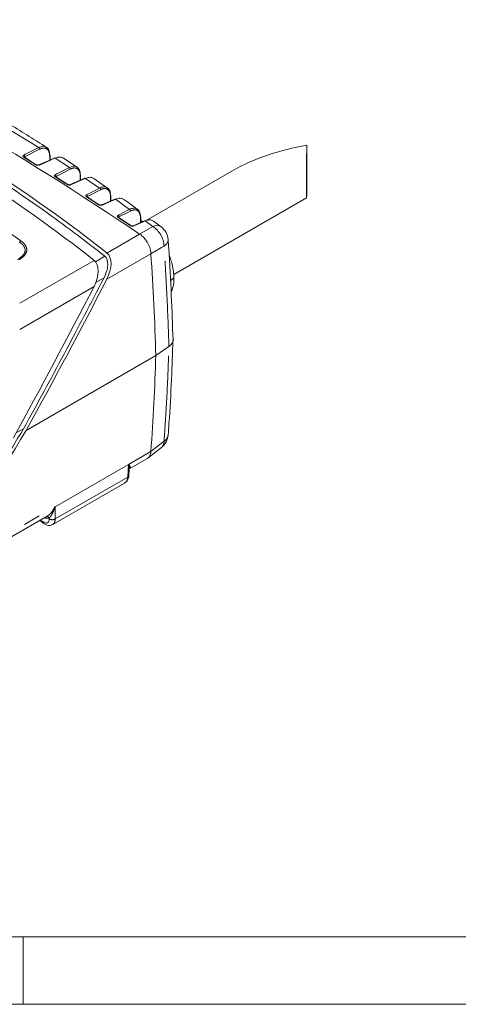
# Model space of a CAD drawing. Header units: millimetres. Extents: x 5 to 415, y 5 to 292.
# Tile 32 of 57: x 210 to 242, y 5 to 78. Entities that reach past the tile are written whole.
import ezdxf

# ---------------------------------------------------------------- set-up
doc = ezdxf.new("R2010")
doc.units = ezdxf.units.MM
doc.linetypes.add('PHANTOM', pattern=[12.7, 6.35, -1.27, 1.27, -1.27, 1.27, -1.27])

msp = doc.modelspace()

# ---------------------------------------------------------------- linework, layer by layer
at = {"color": 8, "linetype": 'PHANTOM', "lineweight": 0}
for p, q in [((211.156, 68.585), (206.354, 71.496)), ((211.221, 68.462), (210.104, 67.886)), ((210.104, 67.886), (210.104, 67.849)), ((211.969, 67.649), (211.969, 67.951)), ((213.428, 67.106), (212.377, 67.798)), ((213.492, 66.983), (212.438, 66.439)), ((212.438, 66.439), (212.438, 66.4)), ((214.241, 66.155), (214.24, 66.474)), ((215.676, 65.575), (214.631, 66.295)), ((215.739, 65.454), (214.771, 64.954)), ((214.771, 64.954), (214.771, 64.912)), ((216.487, 64.612), (216.486, 64.946)), ((217.899, 63.994), (216.859, 64.743)), ((217.961, 63.873), (217.105, 63.43)), ((217.105, 63.43), (217.105, 63.385)), ((218.709, 63.019), (218.708, 63.367)), ((219.622, 62.72), (219.06, 63.14)), ((216.214, 60.756), (218.641, 62.157)), ((219.48, 60.701), (216.212, 58.814)), ((215.264, 60.208), (204.803, 54.169)), ((215.373, 60.098), (216.05, 60.527)), ((215.411, 58.602), (216.004, 58.915)), ((220.939, 58.68), (221.192, 58.903)), ((215.262, 58.266), (206.323, 53.105)), ((217.829, 45.067), (219.48, 46.02)), ((217.819, 45.058), (212.373, 41.914)), ((212.374, 41.921), (217.819, 45.065)), ((217.76, 44.125), (217.819, 45.058)), ((212.376, 41.017), (217.76, 44.125)), ((203.499, 36.794), (212.363, 41.912)), ((212.373, 41.914), (212.376, 41.017)), ((211.294, 40.937), (211.5, 40.796)), ((211.934, 41.028), (211.934, 41.082))]:
    msp.add_line(p, q, dxfattribs=at)
at = {"color": 7, "linetype": 'Continuous', "lineweight": 15}
for p, q in [((231.048, 65.201), (231.048, 68.751)), ((211.996, 67.66), (211.996, 67.991)), ((210.978, 67.311), (210.088, 67.859)), ((212.328, 67.806), (211.163, 67.295)), ((213.998, 67.115), (212.985, 67.794)), ((214.267, 66.166), (214.267, 66.514)), ((225.6, 66.903), (219.119, 63.161)), ((213.313, 65.846), (212.423, 66.409)), ((214.581, 66.304), (213.497, 65.829)), ((216.251, 65.579), (215.242, 66.28)), ((215.647, 64.343), (214.757, 64.921)), ((216.808, 64.752), (215.83, 64.324)), ((216.514, 64.623), (216.513, 64.986)), ((221.183, 59.157), (231.036, 64.845)), ((217.982, 62.802), (217.092, 63.394)), ((219.009, 63.15), (218.164, 62.781)), ((218.734, 63.18), (218.863, 63.101)), ((218.736, 63.031), (218.735, 63.407)), ((220.243, 62.7), (219.683, 63.111)), ((218.641, 62.157), (218.644, 62.155)), ((219.48, 60.705), (219.48, 60.701)), ((220.82, 53.816), (219.849, 53.148)), ((219.849, 53.148), (210.224, 47.591)), ((209.477, 47.421), (210.024, 47.707)), ((219.271, 45.557), (220.26, 46.33)), ((217.87, 44.733), (219.226, 45.516)), ((219.48, 46.02), (219.48, 46.017)), ((217.847, 44.237), (217.878, 44.726)), ((212.194, 40.601), (217.529, 43.681)), ((202.657, 35.951), (211.79, 41.224)), ((211.226, 40.898), (211.559, 40.669))]:
    msp.add_line(p, q, dxfattribs=at)
at = {"color": 7, "linetype": 'Continuous', "lineweight": 0}
for p, q in [((9.996, 10), (245, 10)), ((210, 5), (209.999, 10)), ((5, 5), (415, 5))]:
    msp.add_line(p, q, dxfattribs=at)
at = {"color": 8, "linetype": 'PHANTOM', "lineweight": 0, "flags": 128}
for points in [[(210.04, 68.009), (210.175, 68.079), (210.719, 68.359), (211.156, 68.585)], [(212.377, 67.798), (212.232, 67.734), (211.649, 67.478), (211.212, 67.286)], [(212.374, 66.561), (212.51, 66.631), (213.053, 66.912), (213.428, 67.106)], [(214.631, 66.295), (214.485, 66.231), (213.903, 65.976), (213.547, 65.82)], [(214.708, 65.075), (214.844, 65.146), (215.388, 65.427), (215.676, 65.575)], [(216.859, 64.743), (216.713, 64.679), (216.13, 64.424), (215.881, 64.314)], [(217.043, 63.551), (217.179, 63.621), (217.722, 63.902), (217.899, 63.994)], [(219.06, 63.14), (218.915, 63.076), (218.332, 62.821), (218.216, 62.771)], [(218.644, 62.155), (219.442, 62.616), (219.622, 62.72)], [(220.458, 61.269), (220.278, 61.165), (219.48, 60.705)], [(219.48, 46.017), (220.278, 46.641), (220.458, 46.782)]]:
    msp.add_lwpolyline(points, dxfattribs=at)
at = {"color": 7, "linetype": 'Continuous', "lineweight": 15}
for centre, radius, start, end in [((95.903, -118.623), 218.509, 55.82594, 64.17944), ((211.948, 67.987), 0.0486, 4.73348, 64.81354), ((212.346, 67.758), 0.0512, 51.44964, 109.52466), ((214.219, 66.51), 0.0481, 4.52645, 64.12846), ((214.598, 66.255), 0.0518, 50.60502, 109.27062), ((216.465, 64.982), 0.0486, 4.91453, 62.84337), ((216.825, 64.703), 0.0524, 49.77202, 109.00943), ((218.687, 63.403), 0.0481, 4.69348, 62.16236), ((219.026, 63.1), 0.053, 48.95031, 108.7411), ((219.92, 62.174), 0.622, 58.27772, 118.6152), ((219.465, 61.664), 1.3, 3.83644, 53.0494), ((19.404, 47.149), 200.535, 1.71425, 3.87498), ((216.498, 58.787), 4.696, 1.41327, 22.06056), ((218.888, 58.834), 2.306, 336.32122, 1.72043), ((51.346, 58.291), 168.581, 355.82585, 358.25167), ((219.465, 47.347), 1.3, 307.99602, 355.84243)]:
    msp.add_arc(centre, radius, start, end, dxfattribs=at)
at = {"color": 8, "linetype": 'PHANTOM', "lineweight": 0}
for centre, radius, start, end in [((209.964, 67.89), 0.14, 358.11818, 57.48748), ((211.081, 68.466), 0.14, 358.11715, 57.49645), ((211.947, 67.995), 0.049, 296.61236, 354.9271), ((210.068, 67.818), 0.0456, 63.38353, 120.94898), ((90.014, -128.025), 229.733, 58.24057, 58.50126), ((210.958, 67.27), 0.0452, 61.94894, 121.1683), ((211.181, 67.247), 0.0509, 51.38166, 110.65659), ((212.297, 66.443), 0.141, 358.18092, 56.92931), ((213.352, 66.988), 0.141, 358.18003, 56.93742), ((214.218, 66.518), 0.0491, 296.70615, 354.8966), ((212.402, 66.369), 0.0452, 63.0875, 121.2365), ((87.499, -132.055), 234.483, 57.56295, 57.82025), ((213.292, 65.806), 0.0447, 61.64322, 121.46476), ((213.514, 65.78), 0.0515, 50.53491, 110.39398), ((214.63, 64.958), 0.141, 358.24022, 56.37359), ((215.598, 65.458), 0.141, 358.23948, 56.3807), ((214.737, 64.881), 0.0448, 62.82176, 121.52857), ((84.924, -136.073), 239.256, 56.89393, 57.14799), ((215.627, 64.307), 0.0422, 59.6544, 123.47981), ((215.848, 64.275), 0.0521, 49.69958, 110.12198), ((216.466, 64.989), 0.0471, 295.3266, 356.33704), ((217.82, 63.877), 0.141, 358.29555, 55.82611), ((216.964, 63.434), 0.141, 358.29614, 55.82011), ((217.071, 63.355), 0.0444, 62.50232, 121.83307), ((82.293, -140.078), 244.047, 56.23313, 56.4841), ((218.688, 63.41), 0.0472, 295.42464, 356.29663), ((217.961, 62.766), 0.0417, 59.31243, 123.88416), ((218.181, 62.731), 0.0528, 48.88539, 109.71294), ((218.656, 61.197), 1.803, 2.26627, 57.62673), ((209.977, 61.39), 0.302, 118.9314, 146.55217), ((220.196, 61.771), 0.566, 297.54213, 358.02354), ((219.897, 46.747), 0.562, 310.864, 3.5), ((220.126, 47.329), 0.64, 301.2535, 353.28079), ((217.991, 45.052), 0.172, 175.82711, 178.25166), ((218.035, 44.966), 0.229, 153.76015, 156.38349), ((217.705, 44.257), 0.143, 292.35019, 351.73058), ((212.563, 42.067), 0.253, 217.85839, 219.23985), ((212.546, 41.909), 0.172, 175.82711, 178.25166), ((211.761, 41.013), 0.186, 21.69182, 94.3936), ((212.164, 41.389), 0.428, 237.51765, 299.59469), ((211.653, 40.79), 0.153, 177.806, 232.40734)]:
    msp.add_arc(centre, radius, start, end, dxfattribs=at)
at = {"color": 7, "linetype": 'Continuous', "lineweight": 15}
for centre, major_axis, ratio, start_param, end_param in [((229.591, 66.609), (5.624, 1.572), 0.304066, 1.224842, 2.271321), ((231.055, 67.454), (0.02, 2.609), 0.007564, 1.050923, 3.670191), ((38.013, -214.972), (164.055, 284.137), 0.577335, 6.199109, 6.256999), ((38.963, -214.423), (164.055, 284.137), 0.577335, 6.199109, 6.256991), ((215.221, 59.214), (0.919, 1.592), 0.577335, 4.793399, 6.199109), ((214.271, 58.666), (0.919, 1.592), 0.577335, 4.793399, 6.199109), ((67.244, 118.99), (138.245, 239.434), 0.577335, 4.747336, 4.793399), ((66.294, 118.442), (138.245, 239.434), 0.577335, 4.747336, 4.793399), ((76.893, 135.703), (138.245, 239.434), 0.577335, 4.63146, 4.677523)]:
    msp.add_ellipse(centre, major_axis=major_axis, ratio=ratio, start_param=start_param, end_param=end_param, dxfattribs=at)
at = {"color": 8, "linetype": 'PHANTOM', "lineweight": 0}
for centre, major_axis, ratio, start_param, end_param in [((217.011, 44.536), (-0.53, 0.848), 0.626444, 3.119741, 3.870314), ((211.482, 41.358), (-0.325, 0.62), 0.506008, 2.376868, 3.912757), ((211.314, 42.442), (-0.697, 1.329), 0.506008, 2.630089, 3.032739), ((211.712, 41.478), (-0.474, 0.881), 0.527528, 3.157968, 3.907654)]:
    msp.add_ellipse(centre, major_axis=major_axis, ratio=ratio, start_param=start_param, end_param=end_param, dxfattribs=at)
at = {"color": 7, "linetype": 'Continuous', "lineweight": 15}
for points, knots in [([(211.719, 68.599), (211.299, 68.868), (209.946, 69.738), (208.341, 70.702), (207.158, 71.385), (206.93, 71.517)], [0, 0, 0, 0, 0.2659863, 0.858468, 1, 1, 1, 1]), ([(211.156, 68.585), (211.255, 68.623), (211.453, 68.701), (211.706, 68.646), (211.886, 68.469), (211.961, 68.238), (211.967, 68.076), (211.968, 68.031)], [0, 0, 0, 0, 0.2278, 0.455636, 0.683166, 0.910396, 1, 1, 1, 1]), ([(210.089, 67.859), (210.087, 67.86), (210.079, 67.864), (210.074, 67.87), (210.075, 67.869), (210.075, 67.869)], [0, 0, 0, 0, 0.163432, 0.678897, 1, 1, 1, 1]), ([(211.163, 67.295), (211.161, 67.294), (211.156, 67.291), (211.134, 67.285), (211.101, 67.282), (211.059, 67.284), (211.02, 67.292), (210.992, 67.302), (210.983, 67.309), (210.979, 67.311)], [0, 0, 0, 0, 0.043446, 0.197654, 0.368042, 0.551918, 0.745711, 0.912016, 1, 1, 1, 1]), ([(212.979, 67.784), (212.921, 67.818), (212.787, 67.896), (212.564, 67.871), (212.418, 67.814), (212.377, 67.798)], [0, 0, 0, 0, 0.358437, 0.821192, 1, 1, 1, 1]), ([(216.05, 60.527), (215.302, 61.109), (213.806, 62.273), (211.567, 63.9), (209.353, 65.437), (207.888, 66.389), (207.156, 66.865)], [0, 0, 0, 0, 0.25986, 0.51972, 0.759814, 1, 1, 1, 1]), ([(213.428, 67.106), (213.527, 67.144), (213.725, 67.222), (213.978, 67.168), (214.158, 66.99), (214.233, 66.76), (214.238, 66.599), (214.24, 66.553)], [0, 0, 0, 0, 0.227948, 0.45595, 0.683493, 0.910663, 1, 1, 1, 1]), ([(212.424, 66.409), (212.422, 66.41), (212.414, 66.415), (212.408, 66.421), (212.409, 66.421), (212.409, 66.42)], [0, 0, 0, 0, 0.161445, 0.660119, 1, 1, 1, 1]), ([(213.496, 65.829), (213.495, 65.828), (213.49, 65.825), (213.468, 65.819), (213.435, 65.816), (213.394, 65.818), (213.355, 65.827), (213.327, 65.838), (213.317, 65.844), (213.314, 65.846)], [0, 0, 0, 0, 0.043502, 0.198038, 0.368036, 0.551411, 0.745151, 0.912229, 1, 1, 1, 1]), ([(215.24, 66.278), (215.179, 66.313), (215.043, 66.393), (214.817, 66.368), (214.671, 66.311), (214.631, 66.295)], [0, 0, 0, 0, 0.370403, 0.826391, 1, 1, 1, 1]), ([(215.676, 65.575), (215.775, 65.614), (215.973, 65.692), (216.225, 65.638), (216.406, 65.461), (216.48, 65.231), (216.485, 65.07), (216.487, 65.025)], [0, 0, 0, 0, 0.228085, 0.456243, 0.683769, 0.910853, 1, 1, 1, 1]), ([(214.758, 64.921), (214.756, 64.922), (214.748, 64.927), (214.742, 64.933), (214.742, 64.933), (214.742, 64.933)], [0, 0, 0, 0, 0.159626, 0.642184, 1, 1, 1, 1]), ([(215.83, 64.324), (215.828, 64.323), (215.823, 64.321), (215.802, 64.315), (215.769, 64.312), (215.728, 64.314), (215.689, 64.323), (215.661, 64.335), (215.651, 64.341), (215.648, 64.343)], [0, 0, 0, 0, 0.043549, 0.198432, 0.368035, 0.550892, 0.744607, 0.912558, 1, 1, 1, 1]), ([(217.475, 64.721), (217.411, 64.758), (217.272, 64.84), (217.043, 64.815), (216.898, 64.758), (216.859, 64.743)], [0, 0, 0, 0, 0.381901, 0.831423, 1, 1, 1, 1]), ([(218.481, 63.994), (218.183, 64.218), (217.852, 64.467), (217.512, 64.702), (217.478, 64.726)], [0, 0, 0, 0, 0.899145, 1, 1, 1, 1]), ([(217.899, 63.994), (217.998, 64.033), (218.196, 64.11), (218.448, 64.056), (218.628, 63.88), (218.702, 63.65), (218.708, 63.49), (218.709, 63.445)], [0, 0, 0, 0, 0.228209, 0.456514, 0.683989, 0.910962, 1, 1, 1, 1]), ([(217.093, 63.394), (217.09, 63.395), (217.082, 63.4), (217.076, 63.407), (217.076, 63.407), (217.076, 63.407)], [0, 0, 0, 0, 0.156616, 0.624559, 1, 1, 1, 1]), ([(219.685, 63.114), (219.618, 63.153), (219.476, 63.236), (219.244, 63.212), (219.099, 63.155), (219.06, 63.14)], [0, 0, 0, 0, 0.394401, 0.836681, 1, 1, 1, 1]), ([(218.163, 62.781), (218.162, 62.78), (218.157, 62.778), (218.136, 62.772), (218.103, 62.769), (218.062, 62.772), (218.024, 62.781), (217.996, 62.793), (217.986, 62.8), (217.983, 62.802)], [0, 0, 0, 0, 0.043249, 0.198551, 0.367816, 0.550203, 0.743988, 0.912974, 1, 1, 1, 1]), ([(218.644, 62.155), (218.75, 62.076), (218.96, 61.918), (219.224, 61.56), (219.409, 61.162), (219.471, 60.869), (219.479, 60.724), (219.48, 60.705)], [0, 0, 0, 0, 0.240848, 0.481705, 0.722379, 0.963026, 1, 1, 1, 1]), ([(221.123, 54.312), (221.085, 55.416), (221.007, 57.664), (220.87, 60.152), (220.776, 61.534), (220.761, 61.752)], [0, 0, 0, 0, 0.448268, 0.913041, 1, 1, 1, 1]), ([(216.004, 58.915), (216.104, 59.148), (216.262, 59.517), (216.289, 60.007), (216.225, 60.305), (216.129, 60.46), (216.064, 60.515), (216.05, 60.527)], [0, 0, 0, 0, 0.413319, 0.654695, 0.831528, 0.962636, 1, 1, 1, 1]), ([(210.024, 47.707), (210.534, 48.637), (211.553, 50.497), (213.56, 54.227), (215.027, 57.041), (216.004, 58.915)], [0, 0, 0, 0, 0.25042, 0.50084, 1, 1, 1, 1]), ([(220.76, 47.254), (220.781, 47.543), (220.882, 48.909), (221.015, 51.245), (221.087, 53.318), (221.121, 54.287)], [0, 0, 0, 0, 0.124645, 0.590864, 1, 1, 1, 1]), ([(221.116, 54.311), (221.119, 54.301), (221.145, 54.208), (221.061, 54.025), (220.9, 53.886), (220.82, 53.816)], [0, 0, 0, 0, 0.0576599, 0.5288272, 1, 1, 1, 1]), ([(203.307, 36.924), (203.878, 37.817), (205.02, 39.604), (206.707, 42.297), (208.378, 44.996), (209.475, 46.803), (210.024, 47.707)], [0, 0, 0, 0, 0.250421, 0.500842, 0.750413, 1, 1, 1, 1]), ([(219.224, 45.521), (219.231, 45.523), (219.321, 45.548), (219.43, 45.71), (219.463, 45.915), (219.48, 46.017)], [0, 0, 0, 0, 0.038422, 0.51922, 1, 1, 1, 1]), ([(217.529, 43.694), (217.573, 43.719), (217.681, 43.781), (217.789, 43.956), (217.838, 44.121), (217.846, 44.217), (217.847, 44.237)], [0, 0, 0, 0, 0.229019, 0.572381, 0.91412, 1, 1, 1, 1]), ([(211.559, 40.669), (211.601, 40.643), (211.705, 40.578), (211.881, 40.53), (212.064, 40.534), (212.155, 40.589), (212.19, 40.61)], [0, 0, 0, 0, 0.211468, 0.529704, 0.822352, 1, 1, 1, 1])]:
    msp.add_open_spline(points, degree=3, knots=knots, dxfattribs=at)
at = {"color": 8, "linetype": 'PHANTOM', "lineweight": 0}
msp.add_open_spline([(209.831, 61.655), (206.654, 63.932), (203.379, 66.045), (200.015, 67.987)], degree=3, dxfattribs=at)
for points, knots in [([(210.04, 68.009), (210.031, 68.004), (210.009, 67.991), (209.987, 67.962), (209.984, 67.926), (210.002, 67.888), (210.03, 67.868), (210.044, 67.857)], [0, 0, 0, 0, 0.125693, 0.344664, 0.563093, 0.781538, 1, 1, 1, 1]), ([(211.969, 67.951), (211.968, 67.993), (211.962, 68.143), (211.893, 68.356), (211.726, 68.52), (211.494, 68.57), (211.312, 68.498), (211.221, 68.462)], [0, 0, 0, 0, 0.0896018, 0.3168192, 0.5443369, 0.7721751, 1, 1, 1, 1]), ([(210.08, 67.865), (210.08, 67.865), (210.081, 67.871), (210.09, 67.878), (210.1, 67.884), (210.104, 67.886)], [0, 0, 0, 0, 0.0177649, 0.6410949, 1, 1, 1, 1]), ([(210.934, 67.309), (210.943, 67.304), (210.969, 67.289), (211.023, 67.272), (211.091, 67.264), (211.158, 67.268), (211.194, 67.28), (211.212, 67.286)], [0, 0, 0, 0, 0.117589, 0.337821, 0.558591, 0.779304, 1, 1, 1, 1]), ([(212.374, 66.561), (212.366, 66.556), (212.343, 66.543), (212.322, 66.515), (212.318, 66.478), (212.336, 66.44), (212.365, 66.418), (212.379, 66.407)], [0, 0, 0, 0, 0.126092, 0.344733, 0.563006, 0.781499, 1, 1, 1, 1]), ([(214.24, 66.474), (214.238, 66.516), (214.233, 66.665), (214.164, 66.878), (213.997, 67.042), (213.765, 67.091), (213.583, 67.019), (213.492, 66.983)], [0, 0, 0, 0, 0.0893377, 0.3164941, 0.5440191, 0.7720197, 1, 1, 1, 1]), ([(212.413, 66.416), (212.413, 66.417), (212.414, 66.424), (212.423, 66.431), (212.434, 66.437), (212.438, 66.439)], [0, 0, 0, 0, 0.065527, 0.657397, 1, 1, 1, 1]), ([(213.269, 65.845), (213.278, 65.839), (213.304, 65.825), (213.357, 65.807), (213.425, 65.798), (213.493, 65.801), (213.529, 65.813), (213.547, 65.82)], [0, 0, 0, 0, 0.11716, 0.337735, 0.558672, 0.77934, 1, 1, 1, 1]), ([(214.708, 65.075), (214.7, 65.071), (214.678, 65.057), (214.656, 65.029), (214.652, 64.991), (214.671, 64.952), (214.699, 64.93), (214.713, 64.919)], [0, 0, 0, 0, 0.126349, 0.344654, 0.562808, 0.781405, 1, 1, 1, 1]), ([(216.486, 64.946), (216.485, 64.988), (216.479, 65.137), (216.41, 65.349), (216.244, 65.513), (216.012, 65.562), (215.83, 65.49), (215.739, 65.454)], [0, 0, 0, 0, 0.089152, 0.316223, 0.543723, 0.771876, 1, 1, 1, 1]), ([(214.747, 64.929), (214.747, 64.93), (214.747, 64.938), (214.756, 64.946), (214.767, 64.952), (214.771, 64.954)], [0, 0, 0, 0, 0.106138, 0.671427, 1, 1, 1, 1]), ([(215.603, 64.342), (215.612, 64.336), (215.638, 64.321), (215.691, 64.303), (215.759, 64.293), (215.827, 64.296), (215.863, 64.308), (215.881, 64.314)], [0, 0, 0, 0, 0.116858, 0.337789, 0.558861, 0.77943, 1, 1, 1, 1]), ([(218.708, 63.367), (218.706, 63.409), (218.701, 63.557), (218.632, 63.769), (218.466, 63.932), (218.234, 63.981), (218.052, 63.909), (217.961, 63.873)], [0, 0, 0, 0, 0.089049, 0.316011, 0.543451, 0.771744, 1, 1, 1, 1]), ([(217.043, 63.551), (217.035, 63.546), (217.012, 63.533), (216.991, 63.504), (216.987, 63.466), (217.005, 63.426), (217.034, 63.404), (217.048, 63.393)], [0, 0, 0, 0, 0.126465, 0.344428, 0.562498, 0.781255, 1, 1, 1, 1]), ([(217.08, 63.404), (217.08, 63.405), (217.08, 63.413), (217.09, 63.422), (217.101, 63.428), (217.105, 63.43)], [0, 0, 0, 0, 0.141156, 0.683706, 1, 1, 1, 1]), ([(217.938, 62.8), (217.947, 62.795), (217.972, 62.779), (218.026, 62.76), (218.094, 62.75), (218.162, 62.752), (218.198, 62.764), (218.216, 62.771)], [0, 0, 0, 0, 0.116684, 0.337982, 0.559158, 0.779573, 1, 1, 1, 1]), ([(209.725, 61.557), (209.793, 61.513), (209.856, 61.466), (209.966, 61.367), (210.014, 61.313), (210.09, 61.201), (210.117, 61.144), (210.148, 61.025), (210.152, 60.963), (210.126, 60.783), (210.06, 60.665), (209.864, 60.456), (209.736, 60.362), (209.592, 60.279)], [0, 0, 0, 0, 0.125, 0.125, 0.25, 0.25, 0.375, 0.375, 0.5, 0.5, 0.75, 0.75, 1, 1, 1, 1]), ([(209.7, 60.262), (209.851, 60.349), (209.984, 60.449), (210.183, 60.673), (210.249, 60.798), (210.274, 60.992), (210.269, 61.058), (210.237, 61.188), (210.209, 61.252), (210.131, 61.376), (210.081, 61.436), (209.967, 61.55), (209.902, 61.604), (209.831, 61.655)], [0, 0, 0, 0, 0.25, 0.25, 0.5, 0.5, 0.625, 0.625, 0.75, 0.75, 0.875, 0.875, 1, 1, 1, 1]), ([(220.82, 53.816), (220.777, 55.072), (220.691, 57.538), (220.535, 60.041), (220.458, 61.269)], [0, 0, 0, 0, 0.509421, 1, 1, 1, 1]), ([(220.458, 46.782), (220.489, 47.229), (220.572, 48.403), (220.707, 50.738), (220.777, 52.648), (220.82, 53.816)], [0, 0, 0, 0, 0.1928932, 0.506521, 1, 1, 1, 1]), ([(217.819, 45.065), (217.821, 45.066), (217.825, 45.068), (217.828, 45.067), (217.829, 45.067)], [0, 0, 0, 0, 0.556278, 1, 1, 1, 1]), ([(217.825, 45.058), (217.824, 45.058), (217.823, 45.059), (217.821, 45.059), (217.819, 45.058), (217.819, 45.058)], [0, 0, 0, 0, 0.470453, 0.787934, 1, 1, 1, 1]), ([(217.873, 44.727), (217.873, 44.81), (217.873, 44.903), (217.845, 45.011), (217.838, 45.034), (217.832, 45.049), (217.827, 45.055), (217.825, 45.058)], [0, 0, 0, 0, 0.764636, 0.865786, 0.926843, 0.964698, 1, 1, 1, 1]), ([(217.829, 45.067), (217.837, 45.064), (217.85, 45.057), (217.866, 45.038), (217.926, 44.962), (217.964, 44.852), (217.943, 44.77), (217.877, 44.74), (217.868, 44.736)], [0, 0, 0, 0, 0.04819, 0.081302, 0.138749, 0.617948, 0.950019, 1, 1, 1, 1]), ([(211.788, 41.226), (211.798, 41.231), (211.87, 41.264), (212.063, 41.446), (212.224, 41.669), (212.316, 41.835), (212.335, 41.869), (212.349, 41.893), (212.359, 41.906), (212.363, 41.912)], [0, 0, 0, 0, 0.049972, 0.381982, 0.861092, 0.918529, 0.953863, 0.976573, 1, 1, 1, 1]), ([(212.367, 41.907), (212.361, 41.892), (212.351, 41.868), (212.338, 41.829), (212.281, 41.663), (212.181, 41.425), (212.035, 41.19), (211.962, 41.112), (211.934, 41.082)], [0, 0, 0, 0, 0.044872, 0.066021, 0.11588, 0.537086, 0.823767, 1, 1, 1, 1]), ([(212.363, 41.912), (212.365, 41.914), (212.369, 41.918), (212.372, 41.92), (212.374, 41.921)], [0, 0, 0, 0, 0.580949, 1, 1, 1, 1]), ([(212.373, 41.914), (212.373, 41.914), (212.372, 41.913), (212.37, 41.911), (212.368, 41.909), (212.367, 41.907), (212.367, 41.907)], [0, 0, 0, 0, 0.2995879, 0.3935013, 0.9018671, 1, 1, 1, 1])]:
    msp.add_open_spline(points, degree=3, knots=knots, dxfattribs=at)

doc.saveas('drawing.dxf')
